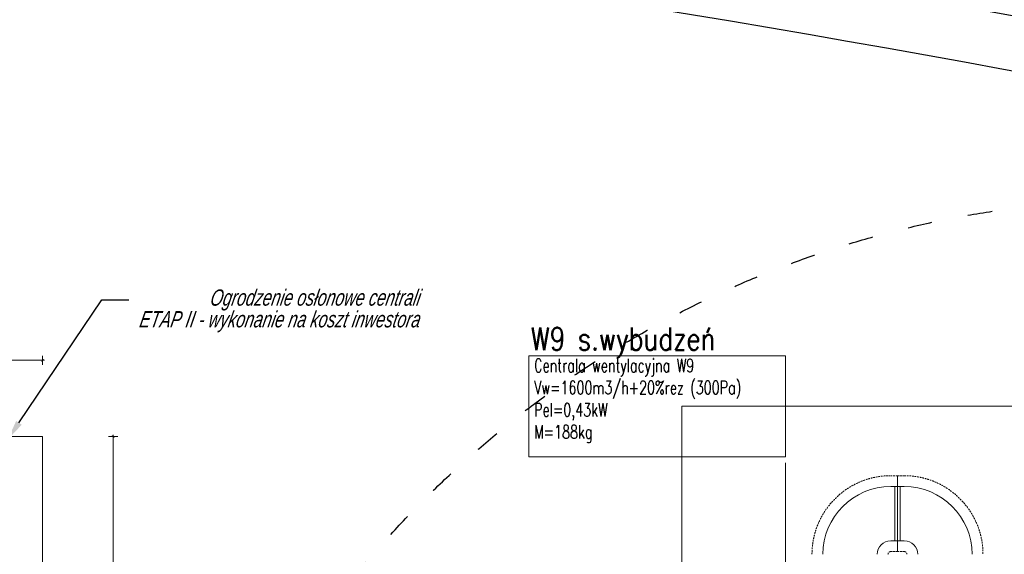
# Model space of a CAD drawing. Header units: millimetres. Extents: x -3034 to 546681, y -100001 to 133386.
# Tile 48 of 173: x 66605 to 73860, y -1859 to 2085. Entities that reach past the tile are written whole.
import ezdxf
from ezdxf import colors
from ezdxf.entities.mleader import LeaderData, LeaderLine
from ezdxf.lldxf.tags import DXFTag
from ezdxf.math import Vec2, Vec3

# ---------------------------------------------------------------- set-up
doc = ezdxf.new("R2010")
doc.units = ezdxf.units.MM
doc.linetypes.add('ACAD_ISO03W100', pattern=[150, 60, -90])
doc.linetypes.add('DASHED', pattern=[19.05, 12.7, -6.35])
doc.layers.get('Defpoints').update_dxf_attribs({"color": 252})
for name, color, linetype in [('___INST__AR_podstawy', 3, 'Continuous'), ('ELEK CIENKIE', 80, 'Continuous'), ('ELEK ODGROMÓWKA', 214, 'Continuous'), ('FLUID-W9-INS', 7, 'Continuous'), ('Strop', 252, 'Continuous')]:
    doc.layers.add(name, color=color, linetype=linetype)
for name, color, linetype, lineweight in [('A-widok', 7, 'Continuous', 15), ('HVAC_WENTYLACJA_ETYKIETY', 3, 'Continuous', 18), ('I_WYMIARY', 6, 'Continuous', 18)]:
    doc.layers.add(name, color=color, linetype=linetype, lineweight=lineweight)
doc.styles.add('DETALE1_100', font='arial.ttf', dxfattribs={"width": 0.6, "height": 200})
doc.styles.add('OPIS1', font='ROMANS.SHX', dxfattribs={"width": 0.9})
doc.styles.add('ROMANS-ITALIC', font='ariali.ttf', dxfattribs={"width": 0.7, "oblique": 12})
doc.styles.get("Standard").update_dxf_attribs({"font": 'arial.ttf'})
tags = doc.linetypes.add('DASH', pattern=[15, 10, -5]).pattern_tags.tags
tags[6:7] = [DXFTag(74, 4), DXFTag(75, 0), DXFTag(340, '0'), DXFTag(46, 0.0), DXFTag(50, 0.0), DXFTag(44, 0.0), DXFTag(45, 0.0)]
tags[4:5] = [DXFTag(74, 4), DXFTag(75, 0), DXFTag(340, '0'), DXFTag(46, 0.0), DXFTag(50, 0.0), DXFTag(44, 0.0), DXFTag(45, 0.0)]
doc.dimstyles.new('Detale 1_100', dxfattribs={"dimscale": 0.12, "dimtxt": 250, "dimasz": 20, "dimexe": 50, "dimexo": 0, "dimgap": 30, "dimtad": 1, "dimdec": 1, "dimlfac": 0.1, "dimzin": 9, "dimdsep": 46, "dimtxsty": 'DETALE1_100', "dimblk1": 'DIM_KRESKA_', "dimblk2": 'DIM_KRESKA_', "dimsah": 1, "dimcen": 0, "dimse1": 1, "dimse2": 1, "dimclrd": 256, "dimclre": 256, "dimclrt": 256, "dimadec": 0, "dimazin": 0, "dimtfac": 0.01, "dimtdec": 1, "dimtix": 1, "dimtofl": 0, "dimtmove": 0, "dimatfit": 3, "dimfxl": 1, "dimtolj": 1, "dimtzin": 12, "dimlwd": -1, "dimarcsym": 0})

# ---------------------------------------------------------------- blocks, each defined once
blk = doc.blocks.new('A$C67C5DD4D')
at = {"layer": 'Strop', "flags": 128}
for points in [[(14228.5, 0), (57958.5, 0), (57958.5, 1406.8), (57958.5, 1410), (73208.5, 1410), (79708.5, 1410), (79708.5, 6106), (86978.5, 6106), (86978.5, 7196), (86978.5, 9216), (86978.5, 9799.9, 0.032078), (72413, 18233.9, 0.000523), (72183.3, 18342.2, 0.001989), (71307.4, 18749.6, 0.031398), (57338.7, 24062.9, 0.034913), (39523.2, 28246.2), (39523.2, 28246.2), (39523.1, 28246.2, 0.026147), (28486.3, 29455.9), (24212.3, 29657.9, 0.006019), (21520, 29703.9, 0.048415)], [(14228.5, 0), (57958.5, 0), (57958.5, 1406.8), (57958.5, 1410), (73208.5, 1410), (79708.5, 1410), (79708.5, 6106), (86978.5, 6106), (86978.5, 7196), (86978.5, 9216), (86978.5, 9799.9, 0.032078), (72413, 18233.9, 0.000523), (72183.3, 18342.2, 0.001989), (71307.4, 18749.6, 0.031398), (57338.7, 24062.9, 0.034913), (39523.2, 28246.2), (39523.2, 28246.2), (39523.1, 28246.2, 0.026147), (28486.3, 29455.9), (24212.3, 29657.9, 0.006019), (21520, 29703.9, 0.048415)], [(14228.5, 400), (57558.5, 400), (57558.5, 1406.8), (57558.5, 1810), (73208.5, 1810), (79308.5, 1810), (79308.5, 6506), (86578.5, 6506), (86578.5, 7196), (86578.5, 9216), (86578.5, 9585.9, 0.031662), (72238.7, 17873.9, 0.000515), (72013.1, 17980.2, 0.001987), (71141.1, 18385.8, 0.031396), (57220.2, 23680.9, 0.035679), (39064, 27914.9), (39064, 27915, 0.025197), (28465.5, 29056.5), (24197.1, 29258.2, 0.00601), (21518, 29303.9, 0.047672)]]:
    blk.add_lwpolyline(points, format="xyb", dxfattribs=at)
blk = doc.blocks.new('iglice')
at = {"layer": 'ELEK CIENKIE', "color": 232, "linetype": 'ACAD_ISO03W100', "ltscale": 3}
blk.add_circle((-36414.8, 17462.6), 7540, dxfattribs=at)
blk = doc.blocks.new('wentDACH')
at = {"color": 8, "linetype": 'ByBlock', "lineweight": 9, "extrusion": (-1.22465e-16, 0, -1)}
for p, q in [((-113012, 42041.9, 4809.2), (-112962, 42041.9, 4809.2)), ((-113012, 41641.9, 4809.2), (-112962, 41641.9, 4809.2))]:
    blk.add_line(p, q, dxfattribs=at)
at = {"color": 8, "linetype": 'Continuous', "lineweight": 9, "extrusion": (-1.22465e-16, 0, -1)}
blk.add_line((-112982, 41641.9, 4809.2), (-112982, 42041.9, 4809.2), dxfattribs=at)
at = {"color": 8, "linetype": 'ByBlock', "lineweight": 9}
for p, q in [((-112912, 42041.9, 4809.2), (-112962, 42041.9, 4809.2)), ((-112962, 41641.9, 4809.2), (-112912, 41641.9, 4809.2))]:
    blk.add_line(p, q, dxfattribs=at)
at = {"color": 8, "linetype": 'Continuous', "lineweight": 9}
blk.add_line((-112942, 42041.9, 4809.2), (-112942, 41641.9, 4809.2), dxfattribs=at)
at = {"color": 8, "linetype": 'ByBlock', "lineweight": 9, "extrusion": (-2.59298e-42, -1.78188e-29, -1)}
blk.add_ellipse((-113012, 41541.9, 4809.2), major_axis=(-500, 0), ratio=1, start_param=0, end_param=1.570796, dxfattribs=at)
blk.add_ellipse((-113012, 41541.9, 4809.2), major_axis=(-500, 0), ratio=1, start_param=0, end_param=1.570796, dxfattribs=at)
at = {"color": 8, "linetype": 'ByBlock', "lineweight": 9, "extrusion": (-5.60519e-48, -1.22465e-16, -1)}
blk.add_ellipse((-112912, 41541.9, 4809.2), major_axis=(0, 500), ratio=1, start_param=0, end_param=1.570796, dxfattribs=at)
blk.add_ellipse((-112912, 41541.9, 4809.2), major_axis=(0, 500), ratio=1, start_param=0, end_param=1.570796, dxfattribs=at)
at = {"color": 8, "linetype": 'ByBlock', "lineweight": 9}
blk.add_ellipse((-113012, 41541.9, 4809.2), major_axis=(0, 100), ratio=1, start_param=0, end_param=1.570796, dxfattribs=at)
blk.add_ellipse((-113012, 41541.9, 4809.2), major_axis=(0, 100), ratio=1, start_param=0, end_param=1.570796, dxfattribs=at)
at = {"color": 8, "linetype": 'ByBlock', "lineweight": 9, "extrusion": (0, -1.22465e-16, -1)}
blk.add_ellipse((-112912, 41541.9, 4809.2), major_axis=(0, 100), ratio=1, start_param=0, end_param=1.570796, dxfattribs=at)
blk.add_ellipse((-112912, 41541.9, 4809.2), major_axis=(0, 100), ratio=1, start_param=0, end_param=1.570796, dxfattribs=at)
at = {"layer": 'FLUID-W9-INS', "color": 8, "linetype": 'DASHED', "lineweight": 9, "extrusion": (-1.22465e-16, 0, -1)}
for p, q in [((-112962, 42121.9, 4809.2), (-113012, 42121.9, 4809.2)), ((-112962, 41561.9, 4809.2), (-112962, 42121.9, 4809.2)), ((-113012, 41561.9, 4809.2), (-112962, 41561.9, 4809.2))]:
    blk.add_line(p, q, dxfattribs=at)
at = {"layer": 'FLUID-W9-INS', "color": 8, "linetype": 'DASHED', "lineweight": 9}
for p, q in [((-112912, 42121.9, 4809.2), (-112962, 42121.9, 4809.2)), ((-112962, 42121.9, 4809.2), (-112962, 41561.9, 4809.2)), ((-112962, 41561.9, 4809.2), (-112912, 41561.9, 4809.2))]:
    blk.add_line(p, q, dxfattribs=at)
at = {"layer": 'FLUID-W9-INS', "color": 8, "linetype": 'DASHED', "lineweight": 9, "extrusion": (-2.7749e-42, -1.84333e-29, -1)}
blk.add_ellipse((-113012, 41541.9, 4809.2), major_axis=(-580, 0), ratio=1, start_param=0, end_param=1.570796, dxfattribs=at)
at = {"layer": 'FLUID-W9-INS', "color": 8, "linetype": 'DASHED', "lineweight": 9, "extrusion": (9.66413e-48, -1.22465e-16, -1)}
blk.add_ellipse((-112912, 41541.9, 4809.2), major_axis=(0, 580), ratio=1, start_param=0, end_param=1.570796, dxfattribs=at)
at = {"layer": 'FLUID-W9-INS', "color": 8, "linetype": 'DASHED', "lineweight": 9}
blk.add_ellipse((-113012, 41541.9, 4809.2), major_axis=(0, 20), ratio=1, start_param=0, end_param=1.570796, dxfattribs=at)
at = {"layer": 'FLUID-W9-INS', "color": 8, "linetype": 'DASHED', "lineweight": 9, "extrusion": (-4.37906e-48, -1.22465e-16, -1)}
blk.add_ellipse((-112912, 41541.9, 4809.2), major_axis=(0, 20), ratio=1, start_param=0, end_param=1.570796, dxfattribs=at)
blk = doc.blocks.new('DIM_KRESKA_')
for p, q in [((-6, 0), (6, 0)), ((0, 14), (0, -14))]:
    blk.add_line(p, q)
at = {"const_width": 1.2}
blk.add_lwpolyline([(-4.2, -4.2), (4.2, 4.2)], dxfattribs=at)
blk = doc.blocks.new('*D512')
at = {"layer": 'Defpoints', "color": 0}
for p in [(66772.9, -428), (63872.9, -991.1), (66772.9, -991.1)]:
    blk.add_point(p, dxfattribs=at)
at = {"layer": 'I_WYMIARY'}
blk.add_line((63875.3, -428), (66770.5, -428), dxfattribs=at)
at = {"layer": 'I_WYMIARY', "xscale": 2.4, "yscale": 2.4, "zscale": 2.4, "rotation": 180}
blk.add_blockref('DIM_KRESKA_', (63872.9, -428), dxfattribs=at)
at = {"layer": 'I_WYMIARY', "xscale": 2.4, "yscale": 2.4, "zscale": 2.4}
blk.add_blockref('DIM_KRESKA_', (66772.9, -428), dxfattribs=at)
at = {"layer": 'I_WYMIARY', "insert": (65322.9, -322.3), "char_height": 200, "attachment_point": 5, "style": 'DETALE1_100'}
blk.add_mtext('\\A1;290', dxfattribs=at)
blk = doc.blocks.new('*D513')
at = {"layer": 'Defpoints', "color": 0}
for p in [(66772.9, -991.1), (66772.9, -4591.1), (67293.8, -4591.1)]:
    blk.add_point(p, dxfattribs=at)
at = {"layer": 'I_WYMIARY'}
blk.add_line((67293.8, -993.5), (67293.8, -4588.7), dxfattribs=at)
at = {"layer": 'I_WYMIARY', "xscale": 2.4, "yscale": 2.4, "zscale": 2.4}
for p, rotation in [((67293.8, -991.1), 90), ((67293.8, -4591.1), 270)]:
    blk.add_blockref('DIM_KRESKA_', p, dxfattribs=dict(at, rotation=rotation))
at = {"layer": 'I_WYMIARY', "insert": (67188.1, -2791.1), "char_height": 200, "attachment_point": 5, "rotation": 90, "style": 'DETALE1_100'}
blk.add_mtext('\\A1;360', dxfattribs=at)

msp = doc.modelspace()

# ---------------------------------------------------------------- block references
msp.add_blockref('A$C67C5DD4D', (31627.445, -25653.943))

# ---------------------------------------------------------------- next in the draw order: linework, layer by layer
at = {"layer": 'A-widok', "color": 252, "linetype": 'DASH', "ltscale": 15, "true_color": 0x939393}
for points in [[(71482.797, -5065.047), (74202.797, -5065.047), (74202.797, -765.047), (71482.797, -765.047)], [(63872.944, -4591.081), (66772.944, -4591.081), (66772.944, -991.081), (63872.944, -991.081)]]:
    msp.add_lwpolyline(points, close=True, dxfattribs=at)
at = {"layer": 'HVAC_WENTYLACJA_ETYKIETY'}
msp.add_lwpolyline([(70357.391, -393.823), (72248.399, -393.823), (72248.399, -1140.744), (70357.391, -1140.744)], close=True, dxfattribs=at)
msp.add_lwpolyline([(72248.399, -1184.353), (72248.399, -3004.641)], dxfattribs=at)

# ---------------------------------------------------------------- next in the draw order: block references
at = {"layer": '___INST__AR_podstawy', "color": 210, "lineweight": 40}
msp.add_blockref('wentDACH', (186034.592, -43400.942), dxfattribs=at)
at = {"layer": 'ELEK ODGROMÓWKA'}
msp.add_blockref('iglice', (111335.99, -24243.943), dxfattribs=at)

# ---------------------------------------------------------------- next in the draw order: texts
at = {"layer": 'HVAC_WENTYLACJA_ETYKIETY', "insert": (70371.641, -185.096), "char_height": 168, "width": 2365.26028, "attachment_point": 1, "style": 'OPIS1'}
msp.add_mtext('\\C6;\\W0.8;W9 s.wybudzeń', dxfattribs=at)
at = {"layer": 'HVAC_WENTYLACJA_ETYKIETY', "insert": (70395.365, -416.922), "char_height": 98, "width": 2365.26028, "attachment_point": 1}
msp.add_mtext('\\Fromans|c238;\\W0.7;Centrala wentylacyjna W9\\PVw=1600m3/h+20%rez (300Pa)\\PPel=0,43kW\\PM=188kg', dxfattribs=at)

# ---------------------------------------------------------------- next in the draw order: dimensions: what is measured, and where the dimension line sits
at = {"layer": 'I_WYMIARY'}
dim = msp.add_linear_dim(base=(66772.944, -427.978), p1=(63872.944, -991.081), p2=(66772.944, -991.081), dimstyle='Detale 1_100', dxfattribs=at)
dim.commit()
dim.dimension.update_dxf_attribs({"geometry": '*D512', "text_midpoint": (65322.944, -322.263)})
dim = msp.add_linear_dim(base=(67293.799, -4591.081), p1=(66772.944, -991.081), p2=(66772.944, -4591.081), angle=90, dimstyle='Detale 1_100', dxfattribs=at)
dim.commit()
dim.dimension.update_dxf_attribs({"geometry": '*D513', "text_midpoint": (67188.084, -2791.081)})

# ---------------------------------------------------------------- next in the draw order: leaders
at = {"layer": 'A-widok', "color": 252, "ltscale": 15, "true_color": 0x939393}
ml = msp.add_multileader_mtext('Standard', dxfattribs=at)
ml.set_content('{\\Q12;Ogrodzenie osłonowe centrali\\PETAP II - wykonanie na koszt inwestora}', color=(147, 147, 147), style='ROMANS-ITALIC')
ml.set_leader_properties()
ml.build(insert=Vec2(0, 0))
ml.multileader.update_dxf_attribs({"has_text_frame": 1, "text_right_attachment_type": 5, "dogleg_length": 20, "arrow_head_size": 150})
ctx = ml.context
ctx.base_point, ctx.char_height, ctx.arrow_head_size, ctx.landing_gap_size, ctx.plane_origin = Vec3(67409.279, 17.291), 120, 150, 50, Vec3(65925.364, -1592.163)
ctx.right_attachment, ctx.text_align_type = 5, 2
notes = []
notes.append((ctx, [(0, (1, 1, 0), (67209.279, 17.291), (1, 0), 200, [(0, [(66515.555, -1013.672)], 256, [])])]))
ctx.mtext.insert, ctx.mtext.alignment, ctx.mtext.line_spacing_factor, ctx.mtext.flow_direction = Vec3(69548.802, 94.931), 3, 0.8, 5
for ctx, leaders in notes:
    for number, flags, end, landing, length, lines in leaders:
        leader = LeaderData()
        leader.index, (leader.has_last_leader_line, leader.has_dogleg_vector, leader.attachment_direction) = number, flags
        leader.last_leader_point, leader.dogleg_vector, leader.dogleg_length = Vec3(end), Vec3(landing), length
        for number, points, colour, breaks in lines:
            line = LeaderLine()
            line.index, line.vertices, line.color, line.breaks = number, Vec3.list(points), colors.encode_raw_color(colour), breaks
            leader.lines.append(line)
        ctx.leaders.append(leader)

doc.saveas('drawing.dxf')
